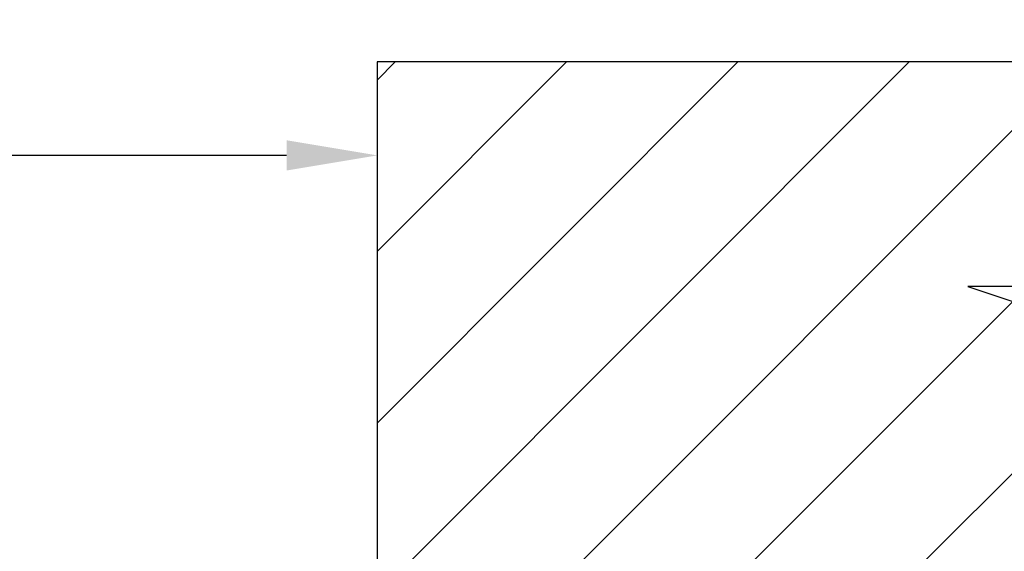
# Model space of a CAD drawing. Header units: inches. Extents: x 170 to 288, y 234 to 248.
# Tile 16 of 192: x 181.752 to 182.768, y 238.052 to 238.6. Entities that reach past the tile are written whole.
import ezdxf

# ---------------------------------------------------------------- set-up
doc = ezdxf.new("R2010")
doc.units = ezdxf.units.IN
doc.header["$LTSCALE"] = 0.25
doc.header["$MEASUREMENT"] = 0
doc.layers.add('ANNOTATIONS', color=1, linetype='Continuous')
doc.layers.add('SLIM E GUIDE MOTOR LH', color=7, linetype='Continuous')
doc.styles.add('ARIAL', font='arial.ttf', dxfattribs={"height": 0.09375})
doc.dimstyles.new('STANDARD$0', dxfattribs={"dimtxt": 0.09375, "dimasz": 0.09375, "dimexe": 0.03125, "dimexo": 0.046875, "dimgap": 0.09, "dimtad": 0, "dimtih": 1, "dimtoh": 1, "dimdec": 4, "dimzin": 0, "dimdsep": 46, "dimtxsty": 'ARIAL', "dimcen": 0.09, "dimadec": 0, "dimazin": 0, "dimtfac": 1, "dimtdec": 4, "dimtofl": 0, "dimtmove": 0, "dimatfit": 1, "dimfxl": 1, "dimtolj": 1, "dimtzin": 0, "dimarcsym": 0})

# ---------------------------------------------------------------- blocks, each defined once
blk = doc.blocks.new('*D10')
at = {"layer": 'ANNOTATIONS', "color": 0, "lineweight": -2, "transparency": 16777216}
for p, q in [((178.1204, 238.0782), (178.1204, 238.4916)), ((182.1206, 238.0802), (182.1206, 238.4916)), ((178.2142, 238.4603), (179.5041, 238.4603)), ((182.0269, 238.4603), (180.7368, 238.4603))]:
    blk.add_line(p, q, dxfattribs=at)
at = {"layer": 'ANNOTATIONS', "color": 0, "transparency": 16777216}
for points in [[(178.2142, 238.4759), (178.2142, 238.4447), (178.1204, 238.4603)], [(182.0269, 238.4759), (182.0269, 238.4447), (182.1206, 238.4603)]]:
    blk.add_solid(points, dxfattribs=at)
at = {"layer": 'defpoints', "color": 0, "transparency": 16777216}
for p in [(182.1206, 238.4603), (178.1204, 238.0313), (182.1206, 238.0334)]:
    blk.add_point(p, dxfattribs=at)
at = {"layer": 'ANNOTATIONS', "color": 0, "transparency": 16777216, "insert": (180.1204, 238.4603), "char_height": 0.09375, "attachment_point": 5, "style": 'ARIAL'}
blk.add_mtext('\\A1;OPENING WIDTH', dxfattribs=at)

msp = doc.modelspace()

# ---------------------------------------------------------------- hatches: boundary and pattern name
at = {"layer": 'SLIM E GUIDE MOTOR LH'}
h = msp.add_hatch(dxfattribs=at)
h.set_pattern_fill('ANSI31', color=256)
h.set_pattern_definition([(45, (0.50464, 0), (-0.08838835, 0.08838835), [])])
h.paths.add_polyline_path([(182.80792, 238.27814), (182.87202, 238.27814), (182.72995, 238.32505), (182.80792, 238.32505), (182.80792, 238.55657), (182.12042, 238.55657), (182.12042, 238.04094), (182.80792, 238.04094)])
edge = h.paths.add_edge_path()
edge.add_line((178.12042, 238.55657), (177.43292, 238.55657))
edge.add_line((177.43292, 238.55657), (177.43292, 238.32505))
edge.add_line((177.43292, 238.32505), (177.51088, 238.32505))
edge.add_line((177.51088, 238.32505), (177.36881, 238.27814))
edge.add_line((177.36881, 238.27814), (177.43292, 238.27814))
edge.add_line((177.43292, 238.27814), (177.43292, 238.04094))
edge.add_line((177.43292, 238.04094), (177.74624, 238.04094))
edge.add_ellipse((177.98366, 237.88618), major_axis=(0.29083, -0.002), ratio=0.919729, start_angle=62.31458, end_angle=145.08187, ccw=False)
edge.add_line((178.12042, 238.12212), (178.12042, 238.55657))
edge = h.paths.add_edge_path(flags=17)
edge.add_ellipse((177.98366, 237.88618), major_axis=(0.29083, -0.002), ratio=0.919729, start_angle=62.31458, end_angle=145.08187)
edge.add_line((177.74624, 238.04094), (178.12042, 238.04094))
edge.add_line((178.12042, 238.04094), (178.12042, 238.12212))

# ---------------------------------------------------------------- linework, layer by layer
for p, q in [((182.80792, 238.55657), (182.12042, 238.55657)), ((182.12042, 238.55657), (182.12042, 238.04094)), ((182.12042, 238.50969), (182.12042, 238.25373)), ((182.12042, 238.50969), (182.12042, 238.25373)), ((182.80792, 238.32505), (182.72995, 238.32505)), ((182.72995, 238.32505), (182.87202, 238.27814))]:
    msp.add_line(p, q, dxfattribs=at)

# ---------------------------------------------------------------- dimensions: what is measured, and where the dimension line sits
at = {"layer": 'ANNOTATIONS'}
dim = msp.add_linear_dim(base=(182.12064, 238.4603), p1=(178.12042, 238.03131), p2=(182.12064, 238.03335), text='OPENING WIDTH', dimstyle='STANDARD$0', dxfattribs=at)
dim.commit()
dim.dimension.update_dxf_attribs({"geometry": '*D10', "text_midpoint": (180.12042, 238.4603), "dimtype": 160})

doc.saveas('drawing.dxf')
